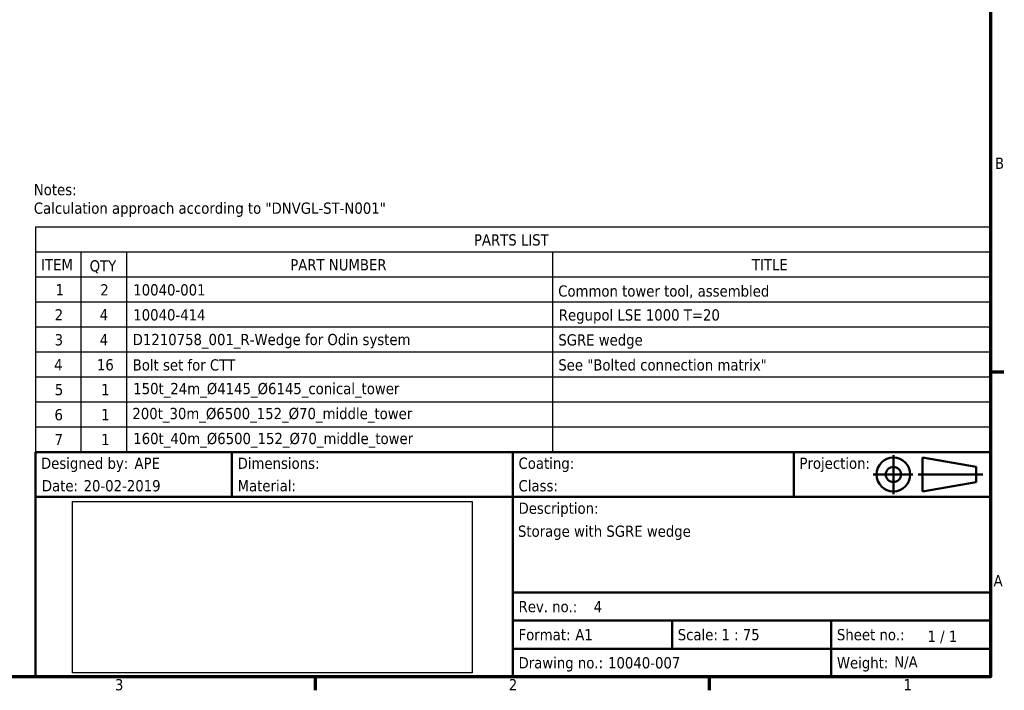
# Model space of a CAD drawing. Header units: millimetres. Extents: x 0 to 63075, y 0 to 44550.
# Tile 15 of 31: x 48616 to 61759, y 1320 to 10269. Entities that reach past the tile are written whole.
import ezdxf
from ezdxf.enums import TextEntityAlignment as Align

# ---------------------------------------------------------------- set-up
doc = ezdxf.new("R2010")
doc.units = ezdxf.units.MM
doc.header["$LTSCALE"] = 75
doc.header["$XCLIPFRAME"] = 2
for name, color, linetype, lineweight in [('Border (ISO)', 7, 'Continuous', 70), ('Symbol (ISO)', 7, 'Continuous', 25), ('Title (ISO)', 7, 'Continuous', 50)]:
    doc.layers.add(name, color=color, linetype=linetype, lineweight=lineweight)
doc.styles.add('Label Text (ISO)', font='tahoma.ttf')
doc.styles.add('Note Text (ISO)', font='tahoma.ttf')
picture_1 = doc.add_image_def('image1.bmp', size_in_pixel=(2119, 907))

# ---------------------------------------------------------------- blocks, each defined once
blk = doc.blocks.new('Borders Default Border')
at = {"layer": 'Border (ISO)'}
for p, q in [((820.999984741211, 74.25000190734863), (823.3999633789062, 74.25000190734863)), ((700.8333587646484, 20), (700.8333587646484, 17.59999990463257)), ((770.9166717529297, 20), (770.9166717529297, 17.59999990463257))]:
    blk.add_line(p, q, dxfattribs=at)
at = {"layer": 'Border (ISO)', "flags": 128}
blk.add_lwpolyline([(20, 20), (20, 574.000015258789), (820.999984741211, 574.000015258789), (820.999984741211, 20), (20, 20)], dxfattribs=at)
at = {"layer": 'Border (ISO)', "char_height": 2.000000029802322, "attachment_point": 7, "style": 'Label Text (ISO)'}
for s, insert in [('B', (821.7896277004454, 110.3749999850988)), ('A', (821.5492745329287, 36.12499998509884)), ('3', (665.1692618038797, 17.55786058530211)), ('2', (735.2685951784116, 17.59999997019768)), ('1', (805.5071289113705, 17.59999997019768))]:
    blk.add_mtext(s, dxfattribs=dict(at, insert=insert))
blk = doc.blocks.new('Title Blocks Advantis')
at = {"layer": 'Title (ISO)'}
for p, q in [((270.0713910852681, 149.9999999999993), (100.0713910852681, 149.9999999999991)), ((100.0713910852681, 149.9999999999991), (100.0713910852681, 109.999999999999)), ((135.0713910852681, 141.9999999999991), (135.0713910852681, 149.9999999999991)), ((185.0713910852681, 141.9999999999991), (185.0713910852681, 149.9999999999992)), ((235.0713910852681, 141.9999999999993), (235.0713910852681, 149.9999999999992)), ((257.9816193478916, 148.9999999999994), (267.51299677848, 147.3551583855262)), ((257.9816193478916, 148.9999999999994), (257.9816193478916, 142.9999999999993)), ((270.0713910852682, 109.9999999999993), (270.0713910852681, 149.9999999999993)), ((267.51299677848, 144.6448416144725), (267.51299677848, 147.3551583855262)), ((257.9816193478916, 142.9999999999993), (267.51299677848, 144.6448416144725)), ((100.0713910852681, 141.9999999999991), (270.0713910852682, 141.9999999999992)), ((185.0713910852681, 141.9999999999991), (185.0713910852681, 119.9999999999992)), ((185.0713910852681, 124.9999999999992), (270.0713910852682, 124.9999999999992)), ((185.0713910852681, 119.9999999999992), (270.0713910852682, 119.9999999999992)), ((185.0713910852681, 119.9999999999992), (185.0713910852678, 114.9999999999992)), ((213.4047244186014, 119.9999999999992), (213.4047244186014, 114.9999999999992)), ((241.7380577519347, 119.9999999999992), (241.7380577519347, 114.9999999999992)), ((185.0713910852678, 114.9999999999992), (241.7380577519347, 114.9999999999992)), ((185.0713910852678, 114.9999999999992), (185.071391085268, 109.9999999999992)), ((241.7380577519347, 114.9999999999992), (270.0713910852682, 114.9999999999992)), ((241.7380577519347, 114.9999999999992), (241.7380577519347, 109.9999999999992)), ((100.0713910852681, 109.999999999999), (270.0713910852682, 109.9999999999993))]:
    blk.add_line(p, q, dxfattribs=at)
at = {"layer": 'Title (ISO)', "linetype": 'Continuous'}
for p, q in [((252.7838411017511, 149.4294663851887), (252.7838411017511, 142.4911830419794)), ((249.1966405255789, 145.9999999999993), (256.2388680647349, 145.9999999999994)), ((268.7204546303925, 145.9999999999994), (257.1743591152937, 145.9999999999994))]:
    blk.add_line(p, q, dxfattribs=at)
at = {"layer": 'Title (ISO)'}
for radius in [3, 1.355158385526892]:
    blk.add_circle((252.7838411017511, 145.9999999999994), radius, dxfattribs=at)
at = {"layer": 'Title (ISO)', "style": 'Note Text (ISO)'}
for s, p in [('Designed by:', (101.0713910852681, 147.9999999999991)), ('Dimensions:', (136.0713910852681, 147.9999999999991)), ('Coating: ', (186.0713910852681, 147.9999999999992)), ('Projection:', (236.0713910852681, 147.9999999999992)), ('Date:', (101.2316671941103, 143.9999999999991)), ('Material: ', (136.0713910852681, 143.9999999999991)), ('Class: ', (186.0713910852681, 143.9999999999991)), ('Rev. no.:', (186.0713910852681, 122.4999999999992)), ('Format:', (186.0713910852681, 117.4999999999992)), ('Scale:', (214.4047244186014, 117.4999999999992)), ('Sheet no.:', (242.7380577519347, 117.4999999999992)), ('Drawing no.:', (186.0713910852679, 112.4999999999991)), ('Weight:', (242.7380577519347, 112.4999999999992))]:
    blk.add_text(s, height=2.000000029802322, dxfattribs=at).set_placement(p, align=Align.MIDDLE_LEFT)
blk.add_text('Description:', height=2.000000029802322, dxfattribs=at).set_placement((186.0713910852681, 140.9999999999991), align=Align.TOP_LEFT)
blk.add_text('1 / 1 ', height=2.000000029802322, rotation=359.8522914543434, dxfattribs=at).set_placement((258.8492999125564, 117.2078330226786), align=Align.MIDDLE_LEFT)
for tag, p in [('AUTHOR_001', (117.7208561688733, 146.9999999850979)), ('CREATION_DATE_001', (108.6517148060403, 142.999999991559)), ('TITLE_001', (185.9679659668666, 134.9100066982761)), ('REVISION_NUMBER_001', (199.4517915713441, 121.4682352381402)), ('Sheet_Size_001', (196.1763237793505, 116.4966420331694)), ('Initial_View_Scale_001', (222.195369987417, 116.5174613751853)), ('PART_NUMBER_001', (202.0038147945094, 111.5006715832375))]:
    blk.add_attdef(tag, p, '', height=2.000000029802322, dxfattribs=at)
for tag, p in [('Dimensions', (151.5713910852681, 147.9999999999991)), ('Coating', (197.0713910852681, 147.9999999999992)), ('Material', (147.5713910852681, 143.9999999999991)), ('Class', (194.0713910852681, 143.9999999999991))]:
    blk.add_attdef(tag, text='', height=2.000000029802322, dxfattribs=at).set_placement(p, align=Align.MIDDLE_LEFT)
blk.add_attdef('MASS\\P1;_001', (252.9358790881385, 111.6731246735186), '', height=2.000000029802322, rotation=359.8522914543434, dxfattribs=at)
image = blk.add_image(picture_1, insert=(106.6989986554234, 110.7262153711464), size_in_units=(71.1280611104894, 30.44509269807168))
image.set_boundary_path([(-0.5, -0.5), (2118.5, 906.4999999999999)])
image.dxf.clipping = 0
blk = doc.blocks.new('PARTS LIST')
at = {"layer": 'Symbol (ISO)'}
for p, q in [((821.1163866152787, 99.97633854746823), (651, 99.97633854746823)), ((651, 99.97633854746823), (651, 95.53452315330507)), ((821.1163866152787, 99.97633854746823), (821.1163866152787, 95.53452315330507)), ((821.1163866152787, 95.53452315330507), (651, 95.53452315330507)), ((651, 95.53452315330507), (651, 91.09270775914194)), ((659.0949758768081, 95.53452315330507), (659.0949758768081, 91.09270775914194)), ((667.2277351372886, 95.53452315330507), (667.2277351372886, 91.09270775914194)), ((743.0729423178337, 95.53452315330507), (743.0729423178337, 91.09270775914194)), ((821.1163866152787, 95.53452315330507), (821.1163866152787, 91.09270775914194)), ((821.1163866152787, 91.09270775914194), (651, 91.09270775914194)), ((651, 91.09270775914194), (651, 60.00000000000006)), ((659.0949758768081, 91.09270775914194), (659.0949758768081, 60.00000000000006)), ((667.2277351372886, 91.09270775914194), (667.2277351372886, 60.00000000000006)), ((743.0729423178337, 91.09270775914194), (743.0729423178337, 60.00000000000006)), ((821.1163866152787, 91.09270775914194), (821.1163866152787, 60.00000000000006)), ((821.1163866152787, 86.65089236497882), (651, 86.65089236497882)), ((821.1163866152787, 82.20907697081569), (651, 82.20907697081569)), ((821.1163866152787, 77.76726157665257), (651, 77.76726157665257)), ((821.1163866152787, 73.32544618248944), (651, 73.32544618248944)), ((821.1163866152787, 68.88363078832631), (651, 68.88363078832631)), ((821.1163866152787, 64.44181539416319), (651, 64.44181539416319)), ((821.1163866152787, 60.00000000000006), (651, 60.00000000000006))]:
    blk.add_line(p, q, dxfattribs=at)
at = {"layer": 'Symbol (ISO)', "char_height": 2.000000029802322, "attachment_point": 7, "style": 'Label Text (ISO)'}
for s, insert in [('PARTS LIST', (729.0564107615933, 96.70194623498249)), ('ITEM', (652.0232003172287, 92.31361544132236)), ('PART NUMBER', (696.3657359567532, 92.27147605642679)), ('TITLE', (778.5185101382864, 92.31361544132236)), ('QTY', (660.6642665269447, 91.76580338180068)), ('1', (654.5962835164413, 87.86855852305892)), ('2', (662.5549506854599, 87.85073032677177)), ('10040-001', (668.4269359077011, 87.80940134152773)), ('Common tower tool, assembled', (744.0609425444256, 87.32966059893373)), ('2', (654.4410831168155, 83.40891493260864)), ('4', (662.4637504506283, 83.4299846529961)), ('10040-414', (668.4269359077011, 83.3675859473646)), ('Regupol LSE 1000 T=20', (744.1729428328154, 82.81815310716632)), ('3', (654.425083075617, 78.92496015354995)), ('4', (662.4637504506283, 78.98816925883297)), ('D1210758_001_R-Wedge for Odin system', (668.3277356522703, 78.3698547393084)), ('SGRE wedge', (744.0753425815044, 78.3763377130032)), ('4', (654.349882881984, 74.54635386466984)), ('16', (661.9597458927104, 74.4855758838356)), ('Bolt set for CTT', (668.3277356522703, 74.45316094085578)), ('See "Bolted connection matrix"', (744.0753425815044, 74.45964391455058)), ('5', (654.4618831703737, 70.06239908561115)), ('1', (662.7101510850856, 70.1012969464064)), ('150t_24m_Ø4145_Ø6145_conical_tower', (668.4269359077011, 69.64100518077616)), ('6', (654.4090830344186, 65.60194509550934)), ('1', (662.7101510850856, 65.65948155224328)), ('200t_30m_Ø6500_152_Ø70_middle_tower', (668.2717355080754, 65.19918978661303)), ('7', (654.4282830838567, 61.22090768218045)), ('1', (662.7101510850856, 61.21766615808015)), ('160t_40m_Ø6500_152_Ø70_middle_tower', (668.4269359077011, 60.7573743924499))]:
    blk.add_mtext(s, dxfattribs=dict(at, insert=insert))

msp = doc.modelspace()

# ---------------------------------------------------------------- block references
at = {"xscale": 75, "yscale": 75, "zscale": 75}
msp.add_blockref('Borders Default Border', (0, 0), dxfattribs=at)
msp.add_blockref('Title Blocks Advantis', (41319.64566860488, -6749.999999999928), dxfattribs=at).add_auto_attribs({'TITLE_001': 'Storage with SGRE wedge', 'PART_NUMBER_001': '10040-007', 'AUTHOR_001': 'APE', 'CREATION_DATE_001': '20-02-2019', 'REVISION_NUMBER_001': '4', 'Sheet_Size_001': 'A1', 'MASS\\P1;_001': 'N/A', 'Initial_View_Scale_001': '1 : 75'})
at = {"layer": 'Symbol (ISO)', "xscale": 75, "yscale": 75, "zscale": 75}
msp.add_blockref('PARTS LIST', (0, 0), dxfattribs=at)

# ---------------------------------------------------------------- texts
at = {"layer": 'Symbol (ISO)', "insert": (48804.77872204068, 8076.110622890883), "char_height": 150.0000022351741, "width": 4810.332298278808, "attachment_point": 1, "line_spacing_factor": 0.9878841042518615, "style": 'Note Text (ISO)'}
msp.add_mtext('{\\fTahoma|b0|i0;Notes:\\P\\fTahoma|b0|i0;Calculation approach according to "DNVGL-ST-N001"}', dxfattribs=at)

doc.saveas('drawing.dxf')
